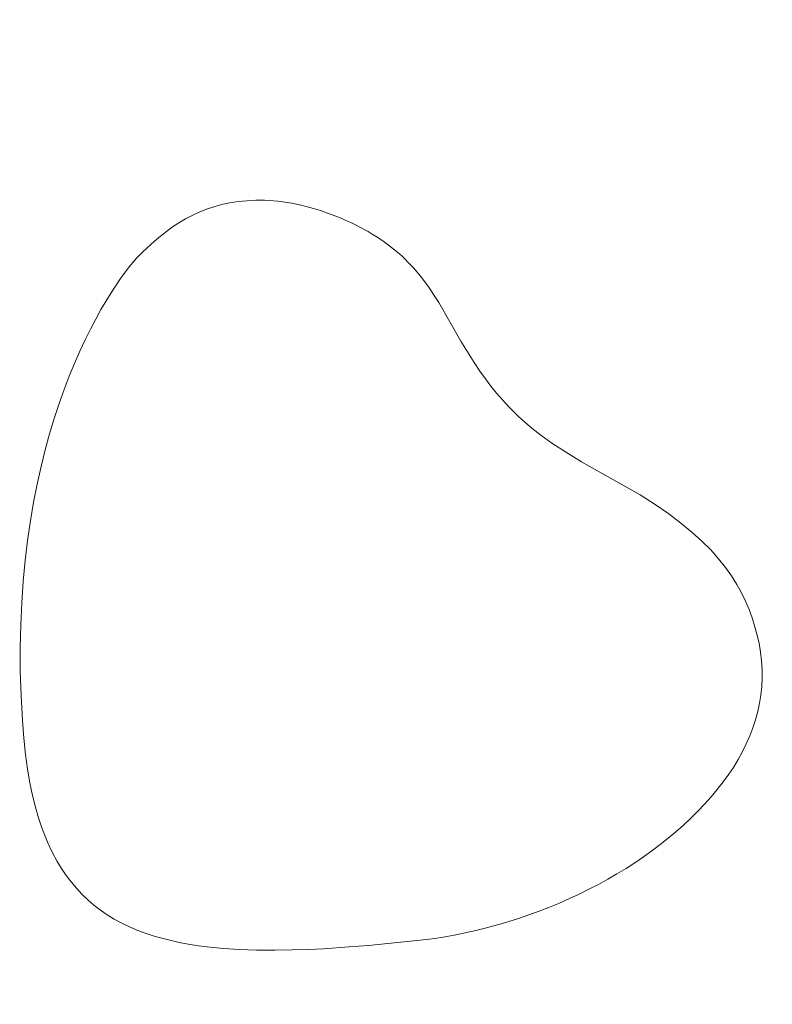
# Model space of a CAD drawing. Header units: millimetres. Extents: x -159 to 180, y -161 to 116.
# Tile 90 of 256: x -133.42 to -126.82, y -24.22 to -15.6. Entities that reach past the tile are written whole.
import ezdxf

# ---------------------------------------------------------------- set-up
doc = ezdxf.new("R2010")
doc.units = ezdxf.units.MM
doc.header["$MEASUREMENT"] = 0
doc.layers.add('Layer 1', color=7, linetype='Continuous')

msp = doc.modelspace()

# ---------------------------------------------------------------- linework, layer by layer
at = {"layer": 'Layer 1', "color": 18, "lineweight": 9}
for points, knots in [([(-158.5852, -104.074), (-158.5852, -104.074), (179.5952, -104.074), (179.5952, -104.074), (179.5952, -104.074), (179.5952, -104.074), (179.5952, 115.719), (179.5952, 115.719), (179.5952, 115.719), (179.5952, 115.719), (-158.5852, 115.719), (-158.5852, 115.719), (-158.5852, 115.719), (-158.5852, 115.719), (-158.5852, -104.074), (-158.5852, -104.074)], [0, 0, 0, 0, 0.2, 0.2, 0.2, 0.2, 0.4, 0.4, 0.4, 0.4, 0.6, 0.6, 0.6, 0.6, 1, 1, 1, 1]), ([(-53.2564, -7.5691), (-53.2564, -7.5691), (-53.2564, 0.2004), (-53.2564, 0.2004), (-53.2564, 0.2004), (-53.2564, 0.2004), (-58.1523, 0.2004), (-58.1523, 0.2004), (-58.1523, 0.2004), (-58.1523, 0.2004), (-58.1523, -2.7996), (-58.1523, -2.7996), (-58.1523, -2.7996), (-58.1523, -2.7996), (-65.8577, -2.7996), (-65.8577, -2.7996), (-65.8577, -2.7996), (-65.8577, -2.7996), (-65.8577, 0.2004), (-65.8577, 0.2004), (-65.8577, 0.2004), (-65.8577, 0.2004), (-73.8173, 0.2004), (-73.8173, 0.2004), (-73.8173, 0.2004), (-73.8173, 0.2004), (-73.8173, -2.7996), (-73.8173, -2.7996), (-73.8173, -2.7996), (-73.8173, -2.7996), (-81.5226, -2.7996), (-81.5226, -2.7996), (-81.5226, -2.7996), (-81.5226, -2.7996), (-81.5226, 0.2004), (-81.5226, 0.2004), (-81.5226, 0.2004), (-81.5226, 0.2004), (-89.4822, 0.2004), (-89.4822, 0.2004), (-89.4822, 0.2004), (-89.4822, 0.2004), (-89.4822, -2.7996), (-89.4822, -2.7996), (-89.4822, -2.7996), (-89.4822, -2.7996), (-97.1875, -2.7996), (-97.1875, -2.7996), (-97.1875, -2.7996), (-97.1875, -2.7996), (-97.1875, 0.2004), (-97.1875, 0.2004), (-97.1875, 0.2004), (-97.1875, 0.2004), (-105.1471, 0.2004), (-105.1471, 0.2004), (-105.1471, 0.2004), (-105.1471, 0.2004), (-105.1471, -2.7996), (-105.1471, -2.7996), (-105.1471, -2.7996), (-105.1471, -2.7996), (-112.8524, -2.7996), (-112.8524, -2.7996), (-112.8524, -2.7996), (-112.8524, -2.7996), (-112.8524, 0.2004), (-112.8524, 0.2004), (-112.8524, 0.2004), (-112.8524, 0.2004), (-120.812, 0.2004), (-120.812, 0.2004), (-120.812, 0.2004), (-120.812, 0.2004), (-120.812, -2.7996), (-120.812, -2.7996), (-120.812, -2.7996), (-120.812, -2.7996), (-128.5173, -2.7996), (-128.5173, -2.7996), (-128.5173, -2.7996), (-128.5173, -2.7996), (-128.5173, 0.2004), (-128.5173, 0.2004), (-128.5173, 0.2004), (-128.5173, 0.2004), (-136.4769, 0.2004), (-136.4769, 0.2004), (-136.4769, 0.2004), (-136.4769, 0.2004), (-136.4769, -2.7996), (-136.4769, -2.7996), (-136.4769, -2.7996), (-136.4769, -2.7996), (-144.1823, -2.7996), (-144.1823, -2.7996), (-144.1823, -2.7996), (-144.1823, -2.7996), (-144.1823, 0.2004), (-144.1823, 0.2004), (-144.1823, 0.2004), (-144.1823, 0.2004), (-152.0784, 0.2004), (-152.0784, 0.2004), (-152.0784, 0.2004), (-152.0784, 0.2004), (-152.0784, -7.6961), (-152.0784, -7.6961), (-152.0784, -7.6961), (-152.0784, -7.6961), (-149.0784, -7.6961), (-149.0784, -7.6961), (-149.0784, -7.6961), (-149.0784, -7.6961), (-149.0784, -15.4011), (-149.0784, -15.4011), (-149.0784, -15.4011), (-149.0784, -15.4011), (-152.0784, -15.4011), (-152.0784, -15.4011), (-152.0784, -15.4011), (-152.0784, -15.4011), (-152.0784, -23.3611), (-152.0784, -23.3611), (-152.0784, -23.3611), (-152.0784, -23.3611), (-149.0784, -23.3611), (-149.0784, -23.3611), (-149.0784, -23.3611), (-149.0784, -23.3611), (-149.0784, -31.0662), (-149.0784, -31.0662), (-149.0784, -31.0662), (-149.0784, -31.0662), (-152.0784, -31.0662), (-152.0784, -31.0662), (-152.0784, -31.0662), (-152.0784, -31.0662), (-152.0784, -39.0261), (-152.0784, -39.0261), (-152.0784, -39.0261), (-152.0784, -39.0261), (-149.0784, -39.0261), (-149.0784, -39.0261), (-149.0784, -39.0261), (-149.0784, -39.0261), (-149.0784, -46.7312), (-149.0784, -46.7312), (-149.0784, -46.7312), (-149.0784, -46.7312), (-152.0784, -46.7312), (-152.0784, -46.7312), (-152.0784, -46.7312), (-152.0784, -46.7312), (-152.0784, -54.6912), (-152.0784, -54.6912), (-152.0784, -54.6912), (-152.0784, -54.6912), (-149.0784, -54.6912), (-149.0784, -54.6912), (-149.0784, -54.6912), (-149.0784, -54.6912), (-149.0784, -62.3963), (-149.0784, -62.3963), (-149.0784, -62.3963), (-149.0784, -62.3963), (-152.0784, -62.3963), (-152.0784, -62.3963), (-152.0784, -62.3963), (-152.0784, -62.3963), (-152.0784, -70.3552), (-152.0784, -70.3552), (-152.0784, -70.3552), (-152.0784, -70.3552), (-149.0784, -70.3552), (-149.0784, -70.3552), (-149.0784, -70.3552), (-149.0784, -70.3552), (-149.0784, -78.0613), (-149.0784, -78.0613), (-149.0784, -78.0613), (-149.0784, -78.0613), (-152.0784, -78.0613), (-152.0784, -78.0613), (-152.0784, -78.0613), (-152.0784, -78.0613), (-152.0784, -86.0203), (-152.0784, -86.0203), (-152.0784, -86.0203), (-152.0784, -86.0203), (-149.0784, -86.0203), (-149.0784, -86.0203), (-149.0784, -86.0203), (-149.0784, -86.0203), (-149.0784, -93.7263), (-149.0784, -93.7263), (-149.0784, -93.7263), (-149.0784, -93.7263), (-152.0784, -93.7263), (-152.0784, -93.7263), (-152.0784, -93.7263), (-152.0784, -93.7263), (-152.0784, -101.6218), (-152.0784, -101.6218), (-152.0784, -101.6218), (-152.0784, -101.6218), (-144.1823, -101.6218), (-144.1823, -101.6218), (-144.1823, -101.6218), (-144.1823, -101.6218), (-144.1823, -98.6218), (-144.1823, -98.6218), (-144.1823, -98.6218), (-144.1823, -98.6218), (-136.4769, -98.6218), (-136.4769, -98.6218), (-136.4769, -98.6218), (-136.4769, -98.6218), (-136.4769, -101.6218), (-136.4769, -101.6218), (-136.4769, -101.6218), (-136.4769, -101.6218), (-128.5173, -101.6218), (-128.5173, -101.6218), (-128.5173, -101.6218), (-128.5173, -101.6218), (-128.5173, -98.6218), (-128.5173, -98.6218), (-128.5173, -98.6218), (-128.5173, -98.6218), (-120.812, -98.6218), (-120.812, -98.6218), (-120.812, -98.6218), (-120.812, -98.6218), (-120.812, -101.6218), (-120.812, -101.6218), (-120.812, -101.6218), (-120.812, -101.6218), (-112.8524, -101.6218), (-112.8524, -101.6218), (-112.8524, -101.6218), (-112.8524, -101.6218), (-112.8524, -98.6218), (-112.8524, -98.6218), (-112.8524, -98.6218), (-112.8524, -98.6218), (-105.1471, -98.6218), (-105.1471, -98.6218), (-105.1471, -98.6218), (-105.1471, -98.6218), (-105.1471, -101.6218), (-105.1471, -101.6218), (-105.1471, -101.6218), (-105.1471, -101.6218), (-97.1875, -101.6218), (-97.1875, -101.6218), (-97.1875, -101.6218), (-97.1875, -101.6218), (-97.1875, -98.6218), (-97.1875, -98.6218), (-97.1875, -98.6218), (-97.1875, -98.6218), (-89.4822, -98.6218), (-89.4822, -98.6218), (-89.4822, -98.6218), (-89.4822, -98.6218), (-89.4822, -101.6218), (-89.4822, -101.6218), (-89.4822, -101.6218), (-89.4822, -101.6218), (-81.5226, -101.6218), (-81.5226, -101.6218), (-81.5226, -101.6218), (-81.5226, -101.6218), (-81.5226, -98.6218), (-81.5226, -98.6218), (-81.5226, -98.6218), (-81.5226, -98.6218), (-73.8173, -98.6218), (-73.8173, -98.6218), (-73.8173, -98.6218), (-73.8173, -98.6218), (-73.8173, -101.6218), (-73.8173, -101.6218), (-73.8173, -101.6218), (-73.8173, -101.6218), (-65.8577, -101.6218), (-65.8577, -101.6218), (-65.8577, -101.6218), (-65.8577, -101.6218), (-65.8577, -98.6218), (-65.8577, -98.6218), (-65.8577, -98.6218), (-65.8577, -98.6218), (-58.1523, -98.6218), (-58.1523, -98.6218), (-58.1523, -98.6218), (-58.1523, -98.6218), (-58.1523, -101.6218), (-58.1523, -101.6218), (-58.1523, -101.6218), (-58.1523, -101.6218), (-53.2564, -101.6218), (-53.2564, -101.6218), (-53.2564, -101.6218), (-53.2564, -101.6218), (-53.2564, -93.8533), (-53.2564, -93.8533), (-53.2564, -93.8533), (-53.2564, -93.8533), (-50.2564, -93.8533), (-50.2564, -93.8533), (-50.2564, -93.8533), (-50.2564, -93.8533), (-50.2564, -85.8933), (-50.2564, -85.8933), (-50.2564, -85.8933), (-50.2564, -85.8933), (-53.2564, -85.8933), (-53.2564, -85.8933), (-53.2564, -85.8933), (-53.2564, -85.8933), (-53.2564, -78.1882), (-53.2564, -78.1882), (-53.2564, -78.1882), (-53.2564, -78.1882), (-50.2564, -78.1882), (-50.2564, -78.1882), (-50.2564, -78.1882), (-50.2564, -78.1882), (-50.2564, -70.2283), (-50.2564, -70.2283), (-50.2564, -70.2283), (-50.2564, -70.2283), (-53.2564, -70.2283), (-53.2564, -70.2283), (-53.2564, -70.2283), (-53.2564, -70.2283), (-53.2564, -62.5232), (-53.2564, -62.5232), (-53.2564, -62.5232), (-53.2564, -62.5232), (-50.2564, -62.5232), (-50.2564, -62.5232), (-50.2564, -62.5232), (-50.2564, -62.5232), (-50.2564, -54.5632), (-50.2564, -54.5632), (-50.2564, -54.5632), (-50.2564, -54.5632), (-53.2564, -54.5632), (-53.2564, -54.5632), (-53.2564, -54.5632), (-53.2564, -54.5632), (-53.2564, -46.8582), (-53.2564, -46.8582), (-53.2564, -46.8582), (-53.2564, -46.8582), (-50.2564, -46.8582), (-50.2564, -46.8582), (-50.2564, -46.8582), (-50.2564, -46.8582), (-50.2564, -38.8982), (-50.2564, -38.8982), (-50.2564, -38.8982), (-50.2564, -38.8982), (-53.2564, -38.8982), (-53.2564, -38.8982), (-53.2564, -38.8982), (-53.2564, -38.8982), (-53.2564, -31.1931), (-53.2564, -31.1931), (-53.2564, -31.1931), (-53.2564, -31.1931), (-50.2564, -31.1931), (-50.2564, -31.1931), (-50.2564, -31.1931), (-50.2564, -31.1931), (-50.2564, -23.2341), (-50.2564, -23.2341), (-50.2564, -23.2341), (-50.2564, -23.2341), (-53.2564, -23.2341), (-53.2564, -23.2341), (-53.2564, -23.2341), (-53.2564, -23.2341), (-53.2564, -15.5281), (-53.2564, -15.5281), (-53.2564, -15.5281), (-53.2564, -15.5281), (-50.2564, -15.5281), (-50.2564, -15.5281), (-50.2564, -15.5281), (-50.2564, -15.5281), (-50.2564, -7.5691), (-50.2564, -7.5691), (-50.2564, -7.5691), (-50.2564, -7.5691), (-53.2564, -7.5691), (-53.2564, -7.5691)], [0, 0, 0, 0, 0.009901, 0.009901, 0.009901, 0.009901, 0.019802, 0.019802, 0.019802, 0.019802, 0.029703, 0.029703, 0.029703, 0.029703, 0.039604, 0.039604, 0.039604, 0.039604, 0.049505, 0.049505, 0.049505, 0.049505, 0.059406, 0.059406, 0.059406, 0.059406, 0.069307, 0.069307, 0.069307, 0.069307, 0.079208, 0.079208, 0.079208, 0.079208, 0.089109, 0.089109, 0.089109, 0.089109, 0.09901, 0.09901, 0.09901, 0.09901, 0.108911, 0.108911, 0.108911, 0.108911, 0.118812, 0.118812, 0.118812, 0.118812, 0.128713, 0.128713, 0.128713, 0.128713, 0.138614, 0.138614, 0.138614, 0.138614, 0.148515, 0.148515, 0.148515, 0.148515, 0.158416, 0.158416, 0.158416, 0.158416, 0.168317, 0.168317, 0.168317, 0.168317, 0.178218, 0.178218, 0.178218, 0.178218, 0.188119, 0.188119, 0.188119, 0.188119, 0.19802, 0.19802, 0.19802, 0.19802, 0.207921, 0.207921, 0.207921, 0.207921, 0.217822, 0.217822, 0.217822, 0.217822, 0.227723, 0.227723, 0.227723, 0.227723, 0.237624, 0.237624, 0.237624, 0.237624, 0.247525, 0.247525, 0.247525, 0.247525, 0.257426, 0.257426, 0.257426, 0.257426, 0.267327, 0.267327, 0.267327, 0.267327, 0.277228, 0.277228, 0.277228, 0.277228, 0.287129, 0.287129, 0.287129, 0.287129, 0.29703, 0.29703, 0.29703, 0.29703, 0.306931, 0.306931, 0.306931, 0.306931, 0.316832, 0.316832, 0.316832, 0.316832, 0.326733, 0.326733, 0.326733, 0.326733, 0.336634, 0.336634, 0.336634, 0.336634, 0.346535, 0.346535, 0.346535, 0.346535, 0.356436, 0.356436, 0.356436, 0.356436, 0.366337, 0.366337, 0.366337, 0.366337, 0.376238, 0.376238, 0.376238, 0.376238, 0.386139, 0.386139, 0.386139, 0.386139, 0.39604, 0.39604, 0.39604, 0.39604, 0.405941, 0.405941, 0.405941, 0.405941, 0.415842, 0.415842, 0.415842, 0.415842, 0.425743, 0.425743, 0.425743, 0.425743, 0.435644, 0.435644, 0.435644, 0.435644, 0.445545, 0.445545, 0.445545, 0.445545, 0.455446, 0.455446, 0.455446, 0.455446, 0.465347, 0.465347, 0.465347, 0.465347, 0.475248, 0.475248, 0.475248, 0.475248, 0.485149, 0.485149, 0.485149, 0.485149, 0.49505, 0.49505, 0.49505, 0.49505, 0.50495, 0.50495, 0.50495, 0.50495, 0.514851, 0.514851, 0.514851, 0.514851, 0.524752, 0.524752, 0.524752, 0.524752, 0.534653, 0.534653, 0.534653, 0.534653, 0.544554, 0.544554, 0.544554, 0.544554, 0.554455, 0.554455, 0.554455, 0.554455, 0.564356, 0.564356, 0.564356, 0.564356, 0.574257, 0.574257, 0.574257, 0.574257, 0.584158, 0.584158, 0.584158, 0.584158, 0.594059, 0.594059, 0.594059, 0.594059, 0.60396, 0.60396, 0.60396, 0.60396, 0.613861, 0.613861, 0.613861, 0.613861, 0.623762, 0.623762, 0.623762, 0.623762, 0.633663, 0.633663, 0.633663, 0.633663, 0.643564, 0.643564, 0.643564, 0.643564, 0.653465, 0.653465, 0.653465, 0.653465, 0.663366, 0.663366, 0.663366, 0.663366, 0.673267, 0.673267, 0.673267, 0.673267, 0.683168, 0.683168, 0.683168, 0.683168, 0.693069, 0.693069, 0.693069, 0.693069, 0.70297, 0.70297, 0.70297, 0.70297, 0.712871, 0.712871, 0.712871, 0.712871, 0.722772, 0.722772, 0.722772, 0.722772, 0.732673, 0.732673, 0.732673, 0.732673, 0.742574, 0.742574, 0.742574, 0.742574, 0.752475, 0.752475, 0.752475, 0.752475, 0.762376, 0.762376, 0.762376, 0.762376, 0.772277, 0.772277, 0.772277, 0.772277, 0.782178, 0.782178, 0.782178, 0.782178, 0.792079, 0.792079, 0.792079, 0.792079, 0.80198, 0.80198, 0.80198, 0.80198, 0.811881, 0.811881, 0.811881, 0.811881, 0.821782, 0.821782, 0.821782, 0.821782, 0.831683, 0.831683, 0.831683, 0.831683, 0.841584, 0.841584, 0.841584, 0.841584, 0.851485, 0.851485, 0.851485, 0.851485, 0.861386, 0.861386, 0.861386, 0.861386, 0.871287, 0.871287, 0.871287, 0.871287, 0.881188, 0.881188, 0.881188, 0.881188, 0.891089, 0.891089, 0.891089, 0.891089, 0.90099, 0.90099, 0.90099, 0.90099, 0.910891, 0.910891, 0.910891, 0.910891, 0.920792, 0.920792, 0.920792, 0.920792, 0.930693, 0.930693, 0.930693, 0.930693, 0.940594, 0.940594, 0.940594, 0.940594, 0.950495, 0.950495, 0.950495, 0.950495, 0.960396, 0.960396, 0.960396, 0.960396, 0.970297, 0.970297, 0.970297, 0.970297, 0.980198, 0.980198, 0.980198, 0.980198, 1, 1, 1, 1]), ([(-130.6025, -17.3396), (-130.6025, -17.3396), (-130.5592, -17.3591), (-130.5592, -17.3591), (-130.5592, -17.3591), (-130.5592, -17.3591), (-130.5173, -17.3777), (-130.5173, -17.3777), (-130.5173, -17.3777), (-130.5173, -17.3777), (-130.4769, -17.3972), (-130.4769, -17.3972), (-130.4769, -17.3972), (-130.4769, -17.3972), (-130.438, -17.4168), (-130.438, -17.4168), (-130.438, -17.4168), (-130.438, -17.4168), (-130.4003, -17.4373), (-130.4003, -17.4373), (-130.4003, -17.4373), (-130.4003, -17.4373), (-130.364, -17.4568), (-130.364, -17.4568), (-130.364, -17.4568), (-130.364, -17.4568), (-130.329, -17.4783), (-130.329, -17.4783), (-130.329, -17.4783), (-130.329, -17.4783), (-130.2807, -17.5084), (-130.2807, -17.5084), (-130.2807, -17.5084), (-130.2807, -17.5084), (-130.2232, -17.5471), (-130.2232, -17.5471), (-130.2232, -17.5471), (-130.2232, -17.5471), (-130.1587, -17.5951), (-130.1587, -17.5951), (-130.1587, -17.5951), (-130.1587, -17.5951), (-130.0894, -17.6531), (-130.0894, -17.6531), (-130.0894, -17.6531), (-130.0894, -17.6531), (-130.064, -17.6755), (-130.064, -17.6755), (-130.064, -17.6755), (-130.064, -17.6755), (-130.0393, -17.699), (-130.0393, -17.699), (-130.0393, -17.699), (-130.0393, -17.699), (-130.0156, -17.7234), (-130.0156, -17.7234), (-130.0156, -17.7234), (-130.0156, -17.7234), (-129.9675, -17.7745), (-129.9675, -17.7745), (-129.9675, -17.7745), (-129.9675, -17.7745), (-129.9074, -17.8459), (-129.9074, -17.8459), (-129.9074, -17.8459), (-129.9074, -17.8459), (-129.8341, -17.945), (-129.8341, -17.945), (-129.8341, -17.945), (-129.8341, -17.945), (-129.792, -18.0071), (-129.792, -18.0071), (-129.792, -18.0071), (-129.792, -18.0071), (-129.7461, -18.0789), (-129.7461, -18.0789), (-129.7461, -18.0789), (-129.7461, -18.0789), (-129.5512, -18.4158), (-129.5512, -18.4158), (-129.5512, -18.4158), (-129.5512, -18.4158), (-129.4362, -18.6022), (-129.4362, -18.6022), (-129.4362, -18.6022), (-129.4362, -18.6022), (-129.3859, -18.6785), (-129.3859, -18.6785), (-129.3859, -18.6785), (-129.3859, -18.6785), (-129.3378, -18.7469), (-129.3378, -18.7469), (-129.3378, -18.7469), (-129.3378, -18.7469), (-129.2899, -18.8101), (-129.2899, -18.8101), (-129.2899, -18.8101), (-129.2899, -18.8101), (-129.2403, -18.8706), (-129.2403, -18.8706), (-129.2403, -18.8706), (-129.2403, -18.8706), (-129.1871, -18.931), (-129.1871, -18.931), (-129.1871, -18.931), (-129.1871, -18.931), (-129.1283, -18.9939), (-129.1283, -18.9939), (-129.1283, -18.9939), (-129.1283, -18.9939), (-129.0483, -19.0747), (-129.0483, -19.0747), (-129.0483, -19.0747), (-129.0483, -19.0747), (-128.9957, -19.1229), (-128.9957, -19.1229), (-128.9957, -19.1229), (-128.9957, -19.1229), (-128.9309, -19.1774), (-128.9309, -19.1774), (-128.9309, -19.1774), (-128.9309, -19.1774), (-128.8513, -19.239), (-128.8513, -19.239), (-128.8513, -19.239), (-128.8513, -19.239), (-128.7539, -19.3083), (-128.7539, -19.3083), (-128.7539, -19.3083), (-128.7539, -19.3083), (-128.636, -19.3862), (-128.636, -19.3862), (-128.636, -19.3862), (-128.636, -19.3862), (-128.4949, -19.4734), (-128.4949, -19.4734), (-128.4949, -19.4734), (-128.4949, -19.4734), (-127.9804, -19.7634), (-127.9804, -19.7634), (-127.9804, -19.7634), (-127.9804, -19.7634), (-127.85, -19.8464), (-127.85, -19.8464), (-127.85, -19.8464), (-127.85, -19.8464), (-127.7315, -19.9282), (-127.7315, -19.9282), (-127.7315, -19.9282), (-127.7315, -19.9282), (-127.6242, -20.0089), (-127.6242, -20.0089), (-127.6242, -20.0089), (-127.6242, -20.0089), (-127.5275, -20.0885), (-127.5275, -20.0885), (-127.5275, -20.0885), (-127.5275, -20.0885), (-127.4407, -20.1671), (-127.4407, -20.1671), (-127.4407, -20.1671), (-127.4407, -20.1671), (-127.3631, -20.2448), (-127.3631, -20.2448), (-127.3631, -20.2448), (-127.3631, -20.2448), (-127.2942, -20.3216), (-127.2942, -20.3216), (-127.2942, -20.3216), (-127.2942, -20.3216), (-127.2333, -20.3975), (-127.2333, -20.3975), (-127.2333, -20.3975), (-127.2333, -20.3975), (-127.1798, -20.4727), (-127.1798, -20.4727), (-127.1798, -20.4727), (-127.1798, -20.4727), (-127.133, -20.5471), (-127.133, -20.5471), (-127.133, -20.5471), (-127.133, -20.5471), (-127.0924, -20.6209), (-127.0924, -20.6209), (-127.0924, -20.6209), (-127.0924, -20.6209), (-127.0572, -20.694), (-127.0572, -20.694), (-127.0572, -20.694), (-127.0572, -20.694), (-127.0268, -20.7665), (-127.0268, -20.7665), (-127.0268, -20.7665), (-127.0268, -20.7665), (-127.0006, -20.8385), (-127.0006, -20.8385), (-127.0006, -20.8385), (-127.0006, -20.8385), (-126.978, -20.9101), (-126.978, -20.9101), (-126.978, -20.9101), (-126.978, -20.9101), (-126.9583, -20.9812), (-126.9583, -20.9812), (-126.9583, -20.9812), (-126.9583, -20.9812), (-126.9399, -21.0607), (-126.9399, -21.0607), (-126.9399, -21.0607), (-126.9399, -21.0607), (-126.9261, -21.139), (-126.9261, -21.139), (-126.9261, -21.139), (-126.9261, -21.139), (-126.9169, -21.2162), (-126.9169, -21.2162), (-126.9169, -21.2162), (-126.9169, -21.2162), (-126.9122, -21.2923), (-126.9122, -21.2923), (-126.9122, -21.2923), (-126.9122, -21.2923), (-126.9118, -21.3675), (-126.9118, -21.3675), (-126.9118, -21.3675), (-126.9118, -21.3675), (-126.9156, -21.4417), (-126.9156, -21.4417), (-126.9156, -21.4417), (-126.9156, -21.4417), (-126.9236, -21.5151), (-126.9236, -21.5151), (-126.9236, -21.5151), (-126.9236, -21.5151), (-126.9356, -21.5877), (-126.9356, -21.5877), (-126.9356, -21.5877), (-126.9356, -21.5877), (-126.9515, -21.6596), (-126.9515, -21.6596), (-126.9515, -21.6596), (-126.9515, -21.6596), (-126.9712, -21.7309), (-126.9712, -21.7309), (-126.9712, -21.7309), (-126.9712, -21.7309), (-126.9947, -21.8015), (-126.9947, -21.8015), (-126.9947, -21.8015), (-126.9947, -21.8015), (-127.0217, -21.8716), (-127.0217, -21.8716), (-127.0217, -21.8716), (-127.0217, -21.8716), (-127.0521, -21.9413), (-127.0521, -21.9413), (-127.0521, -21.9413), (-127.0521, -21.9413), (-127.086, -22.0106), (-127.086, -22.0106), (-127.086, -22.0106), (-127.086, -22.0106), (-127.1231, -22.0795), (-127.1231, -22.0795), (-127.1231, -22.0795), (-127.1231, -22.0795), (-127.1633, -22.1482), (-127.1633, -22.1482), (-127.1633, -22.1482), (-127.1633, -22.1482), (-127.183, -22.1785), (-127.183, -22.1785), (-127.183, -22.1785), (-127.183, -22.1785), (-127.2034, -22.2088), (-127.2034, -22.2088), (-127.2034, -22.2088), (-127.2034, -22.2088), (-127.253, -22.2759), (-127.253, -22.2759), (-127.253, -22.2759), (-127.253, -22.2759), (-127.3052, -22.342), (-127.3052, -22.342), (-127.3052, -22.342), (-127.3052, -22.342), (-127.3599, -22.4068), (-127.3599, -22.4068), (-127.3599, -22.4068), (-127.3599, -22.4068), (-127.417, -22.4704), (-127.417, -22.4704), (-127.417, -22.4704), (-127.417, -22.4704), (-127.4765, -22.5328), (-127.4765, -22.5328), (-127.4765, -22.5328), (-127.4765, -22.5328), (-127.5382, -22.5939), (-127.5382, -22.5939), (-127.5382, -22.5939), (-127.5382, -22.5939), (-127.6021, -22.6536), (-127.6021, -22.6536), (-127.6021, -22.6536), (-127.6021, -22.6536), (-127.6682, -22.7121), (-127.6682, -22.7121), (-127.6682, -22.7121), (-127.6682, -22.7121), (-127.7363, -22.7691), (-127.7363, -22.7691), (-127.7363, -22.7691), (-127.7363, -22.7691), (-127.8064, -22.8248), (-127.8064, -22.8248), (-127.8064, -22.8248), (-127.8064, -22.8248), (-127.8785, -22.879), (-127.8785, -22.879), (-127.8785, -22.879), (-127.8785, -22.879), (-127.9523, -22.9318), (-127.9523, -22.9318), (-127.9523, -22.9318), (-127.9523, -22.9318), (-128.028, -22.9831), (-128.028, -22.9831), (-128.028, -22.9831), (-128.028, -22.9831), (-128.1053, -23.0328), (-128.1053, -23.0328), (-128.1053, -23.0328), (-128.1053, -23.0328), (-128.1843, -23.081), (-128.1843, -23.081), (-128.1843, -23.081), (-128.1843, -23.081), (-128.2648, -23.1277), (-128.2648, -23.1277), (-128.2648, -23.1277), (-128.2648, -23.1277), (-128.3469, -23.1727), (-128.3469, -23.1727), (-128.3469, -23.1727), (-128.3469, -23.1727), (-128.4303, -23.2161), (-128.4303, -23.2161), (-128.4303, -23.2161), (-128.4303, -23.2161), (-128.515, -23.2578), (-128.515, -23.2578), (-128.515, -23.2578), (-128.515, -23.2578), (-128.6011, -23.2979), (-128.6011, -23.2979), (-128.6011, -23.2979), (-128.6011, -23.2979), (-128.6883, -23.3362), (-128.6883, -23.3362), (-128.6883, -23.3362), (-128.6883, -23.3362), (-128.7767, -23.3727), (-128.7767, -23.3727), (-128.7767, -23.3727), (-128.7767, -23.3727), (-128.8661, -23.4075), (-128.8661, -23.4075), (-128.8661, -23.4075), (-128.8661, -23.4075), (-128.9564, -23.4405), (-128.9564, -23.4405), (-128.9564, -23.4405), (-128.9564, -23.4405), (-129.0477, -23.4716), (-129.0477, -23.4716), (-129.0477, -23.4716), (-129.0477, -23.4716), (-129.1399, -23.5009), (-129.1399, -23.5009), (-129.1399, -23.5009), (-129.1399, -23.5009), (-129.2328, -23.5282), (-129.2328, -23.5282), (-129.2328, -23.5282), (-129.2328, -23.5282), (-129.3264, -23.5537), (-129.3264, -23.5537), (-129.3264, -23.5537), (-129.3264, -23.5537), (-129.4206, -23.5771), (-129.4206, -23.5771), (-129.4206, -23.5771), (-129.4206, -23.5771), (-129.5153, -23.5986), (-129.5153, -23.5986), (-129.5153, -23.5986), (-129.5153, -23.5986), (-129.6105, -23.6181), (-129.6105, -23.6181), (-129.6105, -23.6181), (-129.6105, -23.6181), (-129.7062, -23.6355), (-129.7062, -23.6355), (-129.7062, -23.6355), (-129.7062, -23.6355), (-129.7797, -23.6463), (-129.7797, -23.6463), (-129.7797, -23.6463), (-129.7797, -23.6463), (-129.8523, -23.656), (-129.8523, -23.656), (-129.8523, -23.656), (-129.8523, -23.656), (-130.3621, -23.7078), (-130.3621, -23.7078), (-130.3621, -23.7078), (-130.3621, -23.7078), (-130.5301, -23.7212), (-130.5301, -23.7212), (-130.5301, -23.7212), (-130.5301, -23.7212), (-130.7571, -23.7363), (-130.7571, -23.7363), (-130.7571, -23.7363), (-130.7571, -23.7363), (-130.8893, -23.7427), (-130.8893, -23.7427), (-130.8893, -23.7427), (-130.8893, -23.7427), (-131.0319, -23.7472), (-131.0319, -23.7472), (-131.0319, -23.7472), (-131.0319, -23.7472), (-131.1837, -23.7492), (-131.1837, -23.7492), (-131.1837, -23.7492), (-131.1837, -23.7492), (-131.3431, -23.7478), (-131.3431, -23.7478), (-131.3431, -23.7478), (-131.3431, -23.7478), (-131.4962, -23.7427), (-131.4962, -23.7427), (-131.4962, -23.7427), (-131.4962, -23.7427), (-131.631, -23.7344), (-131.631, -23.7344), (-131.631, -23.7344), (-131.631, -23.7344), (-131.7492, -23.7234), (-131.7492, -23.7234), (-131.7492, -23.7234), (-131.7492, -23.7234), (-131.8524, -23.7104), (-131.8524, -23.7104), (-131.8524, -23.7104), (-131.8524, -23.7104), (-131.9424, -23.696), (-131.9424, -23.696), (-131.9424, -23.696), (-131.9424, -23.696), (-132.0209, -23.6809), (-132.0209, -23.6809), (-132.0209, -23.6809), (-132.0209, -23.6809), (-132.1499, -23.6506), (-132.1499, -23.6506), (-132.1499, -23.6506), (-132.1499, -23.6506), (-132.2312, -23.6283), (-132.2312, -23.6283), (-132.2312, -23.6283), (-132.2312, -23.6283), (-132.3091, -23.6032), (-132.3091, -23.6032), (-132.3091, -23.6032), (-132.3091, -23.6032), (-132.3838, -23.5756), (-132.3838, -23.5756), (-132.3838, -23.5756), (-132.3838, -23.5756), (-132.4554, -23.5453), (-132.4554, -23.5453), (-132.4554, -23.5453), (-132.4554, -23.5453), (-132.5238, -23.5123), (-132.5238, -23.5123), (-132.5238, -23.5123), (-132.5238, -23.5123), (-132.5892, -23.4767), (-132.5892, -23.4767), (-132.5892, -23.4767), (-132.5892, -23.4767), (-132.6515, -23.4384), (-132.6515, -23.4384), (-132.6515, -23.4384), (-132.6515, -23.4384), (-132.711, -23.3975), (-132.711, -23.3975), (-132.711, -23.3975), (-132.711, -23.3975), (-132.7677, -23.3538), (-132.7677, -23.3538), (-132.7677, -23.3538), (-132.7677, -23.3538), (-132.8215, -23.3075), (-132.8215, -23.3075), (-132.8215, -23.3075), (-132.8215, -23.3075), (-132.8726, -23.2584), (-132.8726, -23.2584), (-132.8726, -23.2584), (-132.8726, -23.2584), (-132.9211, -23.2067), (-132.9211, -23.2067), (-132.9211, -23.2067), (-132.9211, -23.2067), (-132.967, -23.1522), (-132.967, -23.1522), (-132.967, -23.1522), (-132.967, -23.1522), (-133.0104, -23.095), (-133.0104, -23.095), (-133.0104, -23.095), (-133.0104, -23.095), (-133.0513, -23.0351), (-133.0513, -23.0351), (-133.0513, -23.0351), (-133.0513, -23.0351), (-133.0898, -22.9724), (-133.0898, -22.9724), (-133.0898, -22.9724), (-133.0898, -22.9724), (-133.1334, -22.8913), (-133.1334, -22.8913), (-133.1334, -22.8913), (-133.1334, -22.8913), (-133.1709, -22.8106), (-133.1709, -22.8106), (-133.1709, -22.8106), (-133.1709, -22.8106), (-133.2015, -22.7369), (-133.2015, -22.7369), (-133.2015, -22.7369), (-133.2015, -22.7369), (-133.2238, -22.677), (-133.2238, -22.677), (-133.2238, -22.677), (-133.2238, -22.677), (-133.2527, -22.5897), (-133.2527, -22.5897), (-133.2527, -22.5897), (-133.2527, -22.5897), (-133.2798, -22.496), (-133.2798, -22.496), (-133.2798, -22.496), (-133.2798, -22.496), (-133.3051, -22.3948), (-133.3051, -22.3948), (-133.3051, -22.3948), (-133.3051, -22.3948), (-133.3281, -22.2851), (-133.3281, -22.2851), (-133.3281, -22.2851), (-133.3281, -22.2851), (-133.3488, -22.1655), (-133.3488, -22.1655), (-133.3488, -22.1655), (-133.3488, -22.1655), (-133.3669, -22.0351), (-133.3669, -22.0351), (-133.3669, -22.0351), (-133.3669, -22.0351), (-133.3822, -21.8927), (-133.3822, -21.8927), (-133.3822, -21.8927), (-133.3822, -21.8927), (-133.3945, -21.7371), (-133.3945, -21.7371), (-133.3945, -21.7371), (-133.3945, -21.7371), (-133.4063, -21.5191), (-133.4063, -21.5191), (-133.4063, -21.5191), (-133.4063, -21.5191), (-133.4125, -21.3071), (-133.4125, -21.3071), (-133.4125, -21.3071), (-133.4125, -21.3071), (-133.4134, -21.1011), (-133.4134, -21.1011), (-133.4134, -21.1011), (-133.4134, -21.1011), (-133.4094, -20.9011), (-133.4094, -20.9011), (-133.4094, -20.9011), (-133.4094, -20.9011), (-133.4006, -20.707), (-133.4006, -20.707), (-133.4006, -20.707), (-133.4006, -20.707), (-133.3874, -20.5189), (-133.3874, -20.5189), (-133.3874, -20.5189), (-133.3874, -20.5189), (-133.3701, -20.3367), (-133.3701, -20.3367), (-133.3701, -20.3367), (-133.3701, -20.3367), (-133.3489, -20.1605), (-133.3489, -20.1605), (-133.3489, -20.1605), (-133.3489, -20.1605), (-133.324, -19.9902), (-133.324, -19.9902), (-133.324, -19.9902), (-133.324, -19.9902), (-133.2959, -19.8258), (-133.2959, -19.8258), (-133.2959, -19.8258), (-133.2959, -19.8258), (-133.2647, -19.6673), (-133.2647, -19.6673), (-133.2647, -19.6673), (-133.2647, -19.6673), (-133.2307, -19.5147), (-133.2307, -19.5147), (-133.2307, -19.5147), (-133.2307, -19.5147), (-133.1942, -19.368), (-133.1942, -19.368), (-133.1942, -19.368), (-133.1942, -19.368), (-133.1555, -19.2272), (-133.1555, -19.2272), (-133.1555, -19.2272), (-133.1555, -19.2272), (-133.1148, -19.0923), (-133.1148, -19.0923), (-133.1148, -19.0923), (-133.1148, -19.0923), (-133.0724, -18.9632), (-133.0724, -18.9632), (-133.0724, -18.9632), (-133.0724, -18.9632), (-133.0287, -18.84), (-133.0287, -18.84), (-133.0287, -18.84), (-133.0287, -18.84), (-132.9838, -18.7226), (-132.9838, -18.7226), (-132.9838, -18.7226), (-132.9838, -18.7226), (-132.9381, -18.611), (-132.9381, -18.611), (-132.9381, -18.611), (-132.9381, -18.611), (-132.8918, -18.5053), (-132.8918, -18.5053), (-132.8918, -18.5053), (-132.8918, -18.5053), (-132.8452, -18.4054), (-132.8452, -18.4054), (-132.8452, -18.4054), (-132.8452, -18.4054), (-132.7985, -18.3113), (-132.7985, -18.3113), (-132.7985, -18.3113), (-132.7985, -18.3113), (-132.7522, -18.2229), (-132.7522, -18.2229), (-132.7522, -18.2229), (-132.7522, -18.2229), (-132.7063, -18.1404), (-132.7063, -18.1404), (-132.7063, -18.1404), (-132.7063, -18.1404), (-132.6173, -17.9926), (-132.6173, -17.9926), (-132.6173, -17.9926), (-132.6173, -17.9926), (-132.5337, -17.8679), (-132.5337, -17.8679), (-132.5337, -17.8679), (-132.5337, -17.8679), (-132.4577, -17.7662), (-132.4577, -17.7662), (-132.4577, -17.7662), (-132.4577, -17.7662), (-132.3916, -17.6873), (-132.3916, -17.6873), (-132.3916, -17.6873), (-132.3916, -17.6873), (-132.366, -17.6609), (-132.366, -17.6609), (-132.366, -17.6609), (-132.366, -17.6609), (-132.3398, -17.6336), (-132.3398, -17.6336), (-132.3398, -17.6336), (-132.3398, -17.6336), (-132.2379, -17.5403), (-132.2379, -17.5403), (-132.2379, -17.5403), (-132.2379, -17.5403), (-132.1857, -17.4968), (-132.1857, -17.4968), (-132.1857, -17.4968), (-132.1857, -17.4968), (-132.1325, -17.4555), (-132.1325, -17.4555), (-132.1325, -17.4555), (-132.1325, -17.4555), (-132.0781, -17.4165), (-132.0781, -17.4165), (-132.0781, -17.4165), (-132.0781, -17.4165), (-132.0224, -17.38), (-132.0224, -17.38), (-132.0224, -17.38), (-132.0224, -17.38), (-131.965, -17.3462), (-131.965, -17.3462), (-131.965, -17.3462), (-131.965, -17.3462), (-131.906, -17.3151), (-131.906, -17.3151), (-131.906, -17.3151), (-131.906, -17.3151), (-131.845, -17.287), (-131.845, -17.287), (-131.845, -17.287), (-131.845, -17.287), (-131.7819, -17.2618), (-131.7819, -17.2618), (-131.7819, -17.2618), (-131.7819, -17.2618), (-131.7166, -17.2399), (-131.7166, -17.2399), (-131.7166, -17.2399), (-131.7166, -17.2399), (-131.6488, -17.2212), (-131.6488, -17.2212), (-131.6488, -17.2212), (-131.6488, -17.2212), (-131.5783, -17.206), (-131.5783, -17.206), (-131.5783, -17.206), (-131.5783, -17.206), (-131.5051, -17.1944), (-131.5051, -17.1944), (-131.5051, -17.1944), (-131.5051, -17.1944), (-131.4289, -17.1865), (-131.4289, -17.1865), (-131.4289, -17.1865), (-131.4289, -17.1865), (-131.3495, -17.1824), (-131.3495, -17.1824), (-131.3495, -17.1824), (-131.3495, -17.1824), (-131.273, -17.1824), (-131.273, -17.1824), (-131.273, -17.1824), (-131.273, -17.1824), (-131.2341, -17.1843), (-131.2341, -17.1843), (-131.2341, -17.1843), (-131.2341, -17.1843), (-131.1948, -17.1873), (-131.1948, -17.1873), (-131.1948, -17.1873), (-131.1948, -17.1873), (-131.1552, -17.1902), (-131.1552, -17.1902), (-131.1552, -17.1902), (-131.1552, -17.1902), (-131.1151, -17.1951), (-131.1151, -17.1951), (-131.1151, -17.1951), (-131.1151, -17.1951), (-131.0746, -17.2009), (-131.0746, -17.2009), (-131.0746, -17.2009), (-131.0746, -17.2009), (-131.0337, -17.2088), (-131.0337, -17.2088), (-131.0337, -17.2088), (-131.0337, -17.2088), (-130.9924, -17.2166), (-130.9924, -17.2166), (-130.9924, -17.2166), (-130.9924, -17.2166), (-130.9508, -17.2254), (-130.9508, -17.2254), (-130.9508, -17.2254), (-130.9508, -17.2254), (-130.9087, -17.2361), (-130.9087, -17.2361), (-130.9087, -17.2361), (-130.9087, -17.2361), (-130.8436, -17.2535), (-130.8436, -17.2535), (-130.8436, -17.2535), (-130.8436, -17.2535), (-130.7829, -17.2722), (-130.7829, -17.2722), (-130.7829, -17.2722), (-130.7829, -17.2722), (-130.7198, -17.2943), (-130.7198, -17.2943), (-130.7198, -17.2943), (-130.7198, -17.2943), (-130.6475, -17.322), (-130.6475, -17.322), (-130.6475, -17.322), (-130.6475, -17.322), (-130.6025, -17.3396), (-130.6025, -17.3396)], [0, 0, 0, 0, 0.004854, 0.004854, 0.004854, 0.004854, 0.009709, 0.009709, 0.009709, 0.009709, 0.014563, 0.014563, 0.014563, 0.014563, 0.019417, 0.019417, 0.019417, 0.019417, 0.024272, 0.024272, 0.024272, 0.024272, 0.029126, 0.029126, 0.029126, 0.029126, 0.033981, 0.033981, 0.033981, 0.033981, 0.038835, 0.038835, 0.038835, 0.038835, 0.043689, 0.043689, 0.043689, 0.043689, 0.048544, 0.048544, 0.048544, 0.048544, 0.053398, 0.053398, 0.053398, 0.053398, 0.058252, 0.058252, 0.058252, 0.058252, 0.063107, 0.063107, 0.063107, 0.063107, 0.067961, 0.067961, 0.067961, 0.067961, 0.072816, 0.072816, 0.072816, 0.072816, 0.07767, 0.07767, 0.07767, 0.07767, 0.082524, 0.082524, 0.082524, 0.082524, 0.087379, 0.087379, 0.087379, 0.087379, 0.092233, 0.092233, 0.092233, 0.092233, 0.097087, 0.097087, 0.097087, 0.097087, 0.101942, 0.101942, 0.101942, 0.101942, 0.106796, 0.106796, 0.106796, 0.106796, 0.11165, 0.11165, 0.11165, 0.11165, 0.116505, 0.116505, 0.116505, 0.116505, 0.121359, 0.121359, 0.121359, 0.121359, 0.126214, 0.126214, 0.126214, 0.126214, 0.131068, 0.131068, 0.131068, 0.131068, 0.135922, 0.135922, 0.135922, 0.135922, 0.140777, 0.140777, 0.140777, 0.140777, 0.145631, 0.145631, 0.145631, 0.145631, 0.150485, 0.150485, 0.150485, 0.150485, 0.15534, 0.15534, 0.15534, 0.15534, 0.160194, 0.160194, 0.160194, 0.160194, 0.165049, 0.165049, 0.165049, 0.165049, 0.169903, 0.169903, 0.169903, 0.169903, 0.174757, 0.174757, 0.174757, 0.174757, 0.179612, 0.179612, 0.179612, 0.179612, 0.184466, 0.184466, 0.184466, 0.184466, 0.18932, 0.18932, 0.18932, 0.18932, 0.194175, 0.194175, 0.194175, 0.194175, 0.199029, 0.199029, 0.199029, 0.199029, 0.203883, 0.203883, 0.203883, 0.203883, 0.208738, 0.208738, 0.208738, 0.208738, 0.213592, 0.213592, 0.213592, 0.213592, 0.218447, 0.218447, 0.218447, 0.218447, 0.223301, 0.223301, 0.223301, 0.223301, 0.228155, 0.228155, 0.228155, 0.228155, 0.23301, 0.23301, 0.23301, 0.23301, 0.237864, 0.237864, 0.237864, 0.237864, 0.242718, 0.242718, 0.242718, 0.242718, 0.247573, 0.247573, 0.247573, 0.247573, 0.252427, 0.252427, 0.252427, 0.252427, 0.257282, 0.257282, 0.257282, 0.257282, 0.262136, 0.262136, 0.262136, 0.262136, 0.26699, 0.26699, 0.26699, 0.26699, 0.271845, 0.271845, 0.271845, 0.271845, 0.276699, 0.276699, 0.276699, 0.276699, 0.281553, 0.281553, 0.281553, 0.281553, 0.286408, 0.286408, 0.286408, 0.286408, 0.291262, 0.291262, 0.291262, 0.291262, 0.296117, 0.296117, 0.296117, 0.296117, 0.300971, 0.300971, 0.300971, 0.300971, 0.305825, 0.305825, 0.305825, 0.305825, 0.31068, 0.31068, 0.31068, 0.31068, 0.315534, 0.315534, 0.315534, 0.315534, 0.320388, 0.320388, 0.320388, 0.320388, 0.325243, 0.325243, 0.325243, 0.325243, 0.330097, 0.330097, 0.330097, 0.330097, 0.334951, 0.334951, 0.334951, 0.334951, 0.339806, 0.339806, 0.339806, 0.339806, 0.34466, 0.34466, 0.34466, 0.34466, 0.349515, 0.349515, 0.349515, 0.349515, 0.354369, 0.354369, 0.354369, 0.354369, 0.359223, 0.359223, 0.359223, 0.359223, 0.364078, 0.364078, 0.364078, 0.364078, 0.368932, 0.368932, 0.368932, 0.368932, 0.373786, 0.373786, 0.373786, 0.373786, 0.378641, 0.378641, 0.378641, 0.378641, 0.383495, 0.383495, 0.383495, 0.383495, 0.38835, 0.38835, 0.38835, 0.38835, 0.393204, 0.393204, 0.393204, 0.393204, 0.398058, 0.398058, 0.398058, 0.398058, 0.402913, 0.402913, 0.402913, 0.402913, 0.407767, 0.407767, 0.407767, 0.407767, 0.412621, 0.412621, 0.412621, 0.412621, 0.417476, 0.417476, 0.417476, 0.417476, 0.42233, 0.42233, 0.42233, 0.42233, 0.427184, 0.427184, 0.427184, 0.427184, 0.432039, 0.432039, 0.432039, 0.432039, 0.436893, 0.436893, 0.436893, 0.436893, 0.441748, 0.441748, 0.441748, 0.441748, 0.446602, 0.446602, 0.446602, 0.446602, 0.451456, 0.451456, 0.451456, 0.451456, 0.456311, 0.456311, 0.456311, 0.456311, 0.461165, 0.461165, 0.461165, 0.461165, 0.466019, 0.466019, 0.466019, 0.466019, 0.470874, 0.470874, 0.470874, 0.470874, 0.475728, 0.475728, 0.475728, 0.475728, 0.480583, 0.480583, 0.480583, 0.480583, 0.485437, 0.485437, 0.485437, 0.485437, 0.490291, 0.490291, 0.490291, 0.490291, 0.495146, 0.495146, 0.495146, 0.495146, 0.5, 0.5, 0.5, 0.5, 0.504854, 0.504854, 0.504854, 0.504854, 0.509709, 0.509709, 0.509709, 0.509709, 0.514563, 0.514563, 0.514563, 0.514563, 0.519417, 0.519417, 0.519417, 0.519417, 0.524272, 0.524272, 0.524272, 0.524272, 0.529126, 0.529126, 0.529126, 0.529126, 0.533981, 0.533981, 0.533981, 0.533981, 0.538835, 0.538835, 0.538835, 0.538835, 0.543689, 0.543689, 0.543689, 0.543689, 0.548544, 0.548544, 0.548544, 0.548544, 0.553398, 0.553398, 0.553398, 0.553398, 0.558252, 0.558252, 0.558252, 0.558252, 0.563107, 0.563107, 0.563107, 0.563107, 0.567961, 0.567961, 0.567961, 0.567961, 0.572816, 0.572816, 0.572816, 0.572816, 0.57767, 0.57767, 0.57767, 0.57767, 0.582524, 0.582524, 0.582524, 0.582524, 0.587379, 0.587379, 0.587379, 0.587379, 0.592233, 0.592233, 0.592233, 0.592233, 0.597087, 0.597087, 0.597087, 0.597087, 0.601942, 0.601942, 0.601942, 0.601942, 0.606796, 0.606796, 0.606796, 0.606796, 0.61165, 0.61165, 0.61165, 0.61165, 0.616505, 0.616505, 0.616505, 0.616505, 0.621359, 0.621359, 0.621359, 0.621359, 0.626214, 0.626214, 0.626214, 0.626214, 0.631068, 0.631068, 0.631068, 0.631068, 0.635922, 0.635922, 0.635922, 0.635922, 0.640777, 0.640777, 0.640777, 0.640777, 0.645631, 0.645631, 0.645631, 0.645631, 0.650485, 0.650485, 0.650485, 0.650485, 0.65534, 0.65534, 0.65534, 0.65534, 0.660194, 0.660194, 0.660194, 0.660194, 0.665049, 0.665049, 0.665049, 0.665049, 0.669903, 0.669903, 0.669903, 0.669903, 0.674757, 0.674757, 0.674757, 0.674757, 0.679612, 0.679612, 0.679612, 0.679612, 0.684466, 0.684466, 0.684466, 0.684466, 0.68932, 0.68932, 0.68932, 0.68932, 0.694175, 0.694175, 0.694175, 0.694175, 0.699029, 0.699029, 0.699029, 0.699029, 0.703883, 0.703883, 0.703883, 0.703883, 0.708738, 0.708738, 0.708738, 0.708738, 0.713592, 0.713592, 0.713592, 0.713592, 0.718447, 0.718447, 0.718447, 0.718447, 0.723301, 0.723301, 0.723301, 0.723301, 0.728155, 0.728155, 0.728155, 0.728155, 0.73301, 0.73301, 0.73301, 0.73301, 0.737864, 0.737864, 0.737864, 0.737864, 0.742718, 0.742718, 0.742718, 0.742718, 0.747573, 0.747573, 0.747573, 0.747573, 0.752427, 0.752427, 0.752427, 0.752427, 0.757282, 0.757282, 0.757282, 0.757282, 0.762136, 0.762136, 0.762136, 0.762136, 0.76699, 0.76699, 0.76699, 0.76699, 0.771845, 0.771845, 0.771845, 0.771845, 0.776699, 0.776699, 0.776699, 0.776699, 0.781553, 0.781553, 0.781553, 0.781553, 0.786408, 0.786408, 0.786408, 0.786408, 0.791262, 0.791262, 0.791262, 0.791262, 0.796117, 0.796117, 0.796117, 0.796117, 0.800971, 0.800971, 0.800971, 0.800971, 0.805825, 0.805825, 0.805825, 0.805825, 0.81068, 0.81068, 0.81068, 0.81068, 0.815534, 0.815534, 0.815534, 0.815534, 0.820388, 0.820388, 0.820388, 0.820388, 0.825243, 0.825243, 0.825243, 0.825243, 0.830097, 0.830097, 0.830097, 0.830097, 0.834951, 0.834951, 0.834951, 0.834951, 0.839806, 0.839806, 0.839806, 0.839806, 0.84466, 0.84466, 0.84466, 0.84466, 0.849515, 0.849515, 0.849515, 0.849515, 0.854369, 0.854369, 0.854369, 0.854369, 0.859223, 0.859223, 0.859223, 0.859223, 0.864078, 0.864078, 0.864078, 0.864078, 0.868932, 0.868932, 0.868932, 0.868932, 0.873786, 0.873786, 0.873786, 0.873786, 0.878641, 0.878641, 0.878641, 0.878641, 0.883495, 0.883495, 0.883495, 0.883495, 0.88835, 0.88835, 0.88835, 0.88835, 0.893204, 0.893204, 0.893204, 0.893204, 0.898058, 0.898058, 0.898058, 0.898058, 0.902913, 0.902913, 0.902913, 0.902913, 0.907767, 0.907767, 0.907767, 0.907767, 0.912621, 0.912621, 0.912621, 0.912621, 0.917476, 0.917476, 0.917476, 0.917476, 0.92233, 0.92233, 0.92233, 0.92233, 0.927184, 0.927184, 0.927184, 0.927184, 0.932039, 0.932039, 0.932039, 0.932039, 0.936893, 0.936893, 0.936893, 0.936893, 0.941748, 0.941748, 0.941748, 0.941748, 0.946602, 0.946602, 0.946602, 0.946602, 0.951456, 0.951456, 0.951456, 0.951456, 0.956311, 0.956311, 0.956311, 0.956311, 0.961165, 0.961165, 0.961165, 0.961165, 0.966019, 0.966019, 0.966019, 0.966019, 0.970874, 0.970874, 0.970874, 0.970874, 0.975728, 0.975728, 0.975728, 0.975728, 0.980583, 0.980583, 0.980583, 0.980583, 0.985437, 0.985437, 0.985437, 0.985437, 0.990291, 0.990291, 0.990291, 0.990291, 1, 1, 1, 1])]:
    msp.add_open_spline(points, degree=3, knots=knots, dxfattribs=at)

doc.saveas('drawing.dxf')
